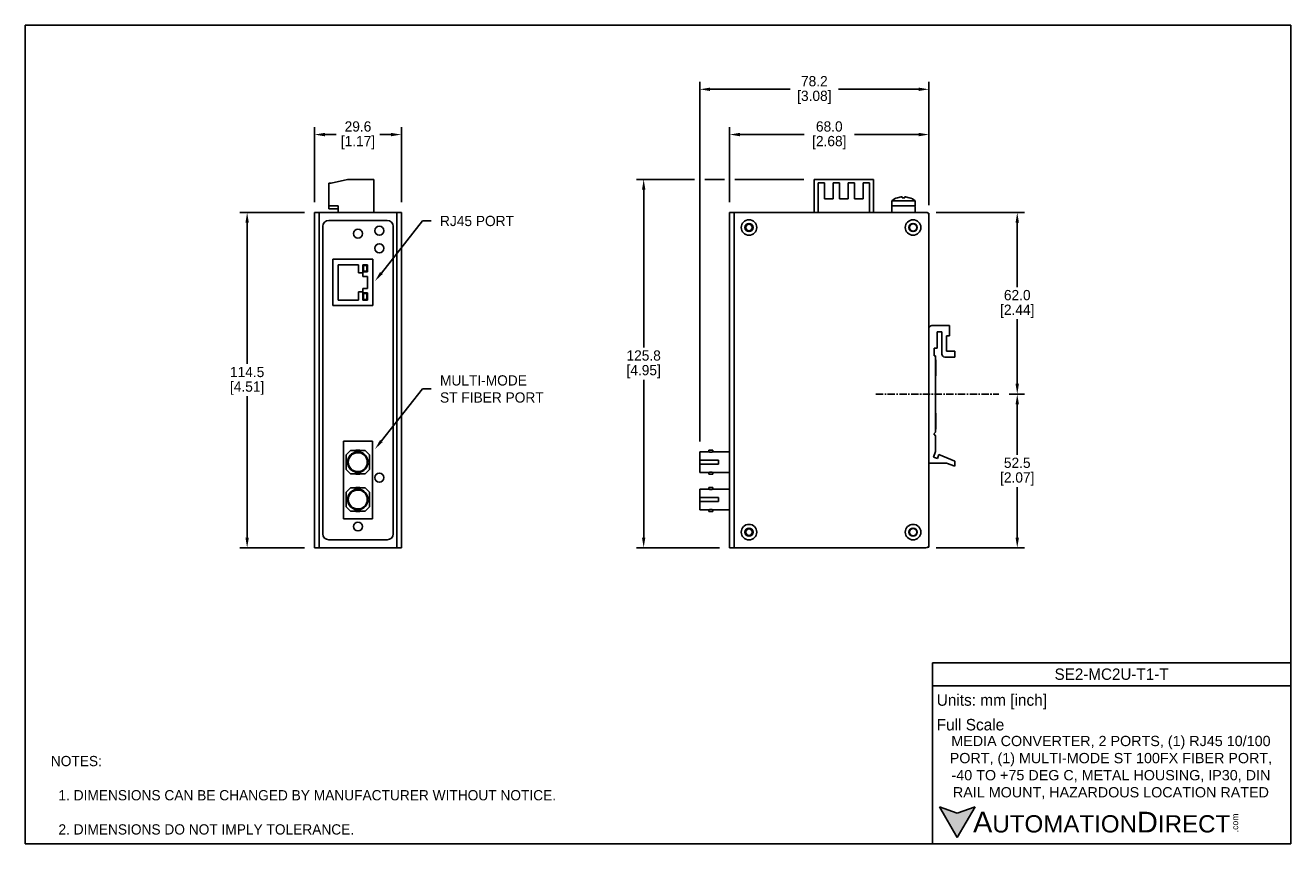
# Model space of a CAD drawing. Header units: inches. Extents: x 0 to 432, y 0 to 279.
import ezdxf
from ezdxf import colors
from ezdxf.entities.mleader import LeaderData, LeaderLine
from ezdxf.math import Vec2, Vec3

# ---------------------------------------------------------------- set-up
doc = ezdxf.new("R2010")
doc.units = ezdxf.units.IN
doc.header["$LTSCALE"] = 10
doc.header["$MEASUREMENT"] = 0
doc.linetypes.add('CENTER', pattern=[0.4, 0.25, -0.05, 0.05, -0.05])
for name, color, linetype in [('CENTER', 40, 'CENTER'), ('DIMENSIONS', 140, 'Continuous'), ('TEXT', 140, 'Continuous')]:
    doc.layers.add(name, color=color, linetype=linetype)
doc.styles.add('型式1', font='txt')
doc.dimstyles.get("Standard").update_dxf_attribs({"dimtxt": 3.5, "dimasz": 3.5, "dimexe": 2.5, "dimexo": 3.5, "dimgap": 1, "dimtad": 0, "dimtih": 1, "dimtoh": 1, "dimdec": 1, "dimzin": 0, "dimdsep": 46, "dimtxsty": 'Standard', "dimcen": 0, "dimadec": 0, "dimazin": 0, "dimtfac": 1, "dimtdec": 1, "dimtofl": 0, "dimtmove": 0, "dimatfit": 3, "dimfxl": 1, "dimtolj": 1, "dimtzin": 0, "dimarcsym": 0})

# ---------------------------------------------------------------- blocks, each defined once
blk = doc.blocks.new('*D12')
at = {"layer": 'DEFPOINTS', "color": 0, "transparency": 16777216}
for p in [(332.22, 153.51), (338.49, 153.51), (307.35, 101.02)]:
    blk.add_point(p, dxfattribs=at)
at = {"layer": 'DIMENSIONS', "color": 0, "lineweight": -2, "transparency": 16777216}
for p, q in [((335.72, 153.51), (340.99, 153.51)), ((338.49, 150.01), (338.49, 132.77)), ((338.49, 104.52), (338.49, 121.77)), ((310.85, 101.02), (340.99, 101.02))]:
    blk.add_line(p, q, dxfattribs=at)
at = {"layer": 'DIMENSIONS', "color": 0, "transparency": 16777216}
for points in [[(337.91, 150.01), (339.07, 150.01), (338.49, 153.51)], [(337.91, 104.52), (339.07, 104.52), (338.49, 101.02)]]:
    blk.add_solid(points, dxfattribs=at)
at = {"layer": 'DIMENSIONS', "color": 0, "transparency": 16777216, "char_height": 3.5, "attachment_point": 5}
for s, insert in [('\\A1;52.5', (338.49, 130.02)), ('\\A1;[2.07]', (338.49, 124.52))]:
    blk.add_mtext(s, dxfattribs=dict(at, insert=insert))
blk = doc.blocks.new('*D13')
at = {"layer": 'DEFPOINTS', "color": 0, "transparency": 16777216}
for p in [(307.35, 215.52), (338.49, 215.52), (332.22, 153.51)]:
    blk.add_point(p, dxfattribs=at)
at = {"layer": 'DIMENSIONS', "color": 0, "lineweight": -2, "transparency": 16777216}
for p, q in [((310.85, 215.52), (340.99, 215.52)), ((338.49, 212.02), (338.49, 190.02)), ((338.49, 157.01), (338.49, 179.02)), ((335.72, 153.51), (340.99, 153.51))]:
    blk.add_line(p, q, dxfattribs=at)
at = {"layer": 'DIMENSIONS', "color": 0, "transparency": 16777216}
for points in [[(337.91, 212.02), (339.07, 212.02), (338.49, 215.52)], [(337.91, 157.01), (339.07, 157.01), (338.49, 153.51)]]:
    blk.add_solid(points, dxfattribs=at)
at = {"layer": 'DIMENSIONS', "color": 0, "transparency": 16777216, "char_height": 3.5, "attachment_point": 5}
for s, insert in [('\\A1;62.0', (338.49, 187.27)), ('\\A1;[2.44]', (338.49, 181.77))]:
    blk.add_mtext(s, dxfattribs=dict(at, insert=insert))
blk = doc.blocks.new('*D14')
at = {"layer": 'DEFPOINTS', "color": 0, "transparency": 16777216}
for p in [(308.35, 242.1), (240.35, 215.52), (308.35, 214.52)]:
    blk.add_point(p, dxfattribs=at)
at = {"layer": 'DIMENSIONS', "color": 0, "lineweight": -2, "transparency": 16777216}
for p, q in [((240.35, 219.02), (240.35, 244.6)), ((243.85, 242.1), (265.77, 242.1)), ((304.85, 242.1), (282.93, 242.1)), ((308.35, 218.02), (308.35, 244.6))]:
    blk.add_line(p, q, dxfattribs=at)
at = {"layer": 'DIMENSIONS', "color": 0, "transparency": 16777216}
for points in [[(243.85, 242.68), (243.85, 241.51), (240.35, 242.1)], [(304.85, 242.68), (304.85, 241.51), (308.35, 242.1)]]:
    blk.add_solid(points, dxfattribs=at)
at = {"layer": 'DIMENSIONS', "color": 0, "transparency": 16777216, "char_height": 3.5, "attachment_point": 5}
for s, insert in [('\\A1;68.0', (274.35, 244.85)), ('\\A1;[2.68]', (274.35, 239.35))]:
    blk.add_mtext(s, dxfattribs=dict(at, insert=insert))
blk = doc.blocks.new('*D15')
at = {"layer": 'DEFPOINTS', "color": 0, "transparency": 16777216}
for p in [(128.32, 242.09), (98.72, 215.52), (128.32, 215.52)]:
    blk.add_point(p, dxfattribs=at)
at = {"layer": 'DIMENSIONS', "color": 0, "lineweight": -2, "transparency": 16777216}
for p, q in [((98.72, 219.02), (98.72, 244.59)), ((102.22, 242.09), (106.1, 242.09)), ((124.82, 242.09), (120.94, 242.09)), ((128.32, 219.02), (128.32, 244.59))]:
    blk.add_line(p, q, dxfattribs=at)
at = {"layer": 'DIMENSIONS', "color": 0, "transparency": 16777216}
for points in [[(102.22, 242.67), (102.22, 241.51), (98.72, 242.09)], [(124.82, 242.67), (124.82, 241.51), (128.32, 242.09)]]:
    blk.add_solid(points, dxfattribs=at)
at = {"layer": 'DIMENSIONS', "color": 0, "transparency": 16777216, "char_height": 3.5, "attachment_point": 5}
for s, insert in [('\\A1;29.6', (113.52, 244.84)), ('\\A1;[1.17]', (113.52, 239.34))]:
    blk.add_mtext(s, dxfattribs=dict(at, insert=insert))
blk = doc.blocks.new('*D16')
at = {"layer": 'DEFPOINTS', "color": 0, "transparency": 16777216}
for p in [(98.72, 215.52), (75.7, 101.02), (98.72, 101.02)]:
    blk.add_point(p, dxfattribs=at)
at = {"layer": 'DIMENSIONS', "color": 0, "lineweight": -2, "transparency": 16777216}
for p, q in [((95.22, 215.52), (73.2, 215.52)), ((75.7, 212.02), (75.7, 163.77)), ((75.7, 104.52), (75.7, 152.77)), ((95.22, 101.02), (73.2, 101.02))]:
    blk.add_line(p, q, dxfattribs=at)
at = {"layer": 'DIMENSIONS', "color": 0, "transparency": 16777216}
for points in [[(75.12, 212.02), (76.28, 212.02), (75.7, 215.52)], [(75.12, 104.52), (76.28, 104.52), (75.7, 101.02)]]:
    blk.add_solid(points, dxfattribs=at)
at = {"layer": 'DIMENSIONS', "color": 0, "transparency": 16777216, "char_height": 3.5, "attachment_point": 5}
for s, insert in [('\\A1;114.5', (75.7, 161.02)), ('\\A1;[4.51]', (75.7, 155.52))]:
    blk.add_mtext(s, dxfattribs=dict(at, insert=insert))
blk = doc.blocks.new('*D17')
at = {"layer": 'DEFPOINTS', "color": 0, "transparency": 16777216}
for p in [(230.15, 257.55), (308.35, 214.52), (230.15, 133.76)]:
    blk.add_point(p, dxfattribs=at)
at = {"layer": 'DIMENSIONS', "color": 0, "lineweight": -2, "transparency": 16777216}
for p, q in [((230.15, 137.26), (230.15, 260.05)), ((308.35, 218.02), (308.35, 260.05)), ((233.65, 257.55), (260.96, 257.55)), ((304.85, 257.55), (277.54, 257.55))]:
    blk.add_line(p, q, dxfattribs=at)
at = {"layer": 'DIMENSIONS', "color": 0, "transparency": 16777216}
for points in [[(233.65, 258.13), (233.65, 256.97), (230.15, 257.55)], [(304.85, 258.13), (304.85, 256.97), (308.35, 257.55)]]:
    blk.add_solid(points, dxfattribs=at)
at = {"layer": 'DIMENSIONS', "color": 0, "transparency": 16777216, "char_height": 3.5, "attachment_point": 5}
for s, insert in [('\\A1;78.2', (269.25, 260.3)), ('\\A1;[3.08]', (269.25, 254.8))]:
    blk.add_mtext(s, dxfattribs=dict(at, insert=insert))
blk = doc.blocks.new('*D18')
at = {"layer": 'DEFPOINTS', "color": 0, "transparency": 16777216}
for p in [(269.15, 226.77), (211.01, 101.02), (240.35, 101.02)]:
    blk.add_point(p, dxfattribs=at)
at = {"layer": 'DIMENSIONS', "color": 0, "lineweight": -2, "transparency": 16777216}
for p, q in [((228.4, 226.77), (208.51, 226.77)), ((238.6, 226.77), (231.9, 226.77)), ((265.65, 226.77), (242.1, 226.77)), ((211.01, 223.27), (211.01, 169.4)), ((211.01, 104.52), (211.01, 158.4)), ((236.85, 101.02), (208.51, 101.02))]:
    blk.add_line(p, q, dxfattribs=at)
at = {"layer": 'DIMENSIONS', "color": 0, "transparency": 16777216}
for points in [[(210.43, 223.27), (211.59, 223.27), (211.01, 226.77)], [(210.43, 104.52), (211.59, 104.52), (211.01, 101.02)]]:
    blk.add_solid(points, dxfattribs=at)
at = {"layer": 'DIMENSIONS', "color": 0, "transparency": 16777216, "char_height": 3.5, "attachment_point": 5}
for s, insert in [('\\A1;125.8', (211.01, 166.65)), ('\\A1;[4.95]', (211.01, 161.15))]:
    blk.add_mtext(s, dxfattribs=dict(at, insert=insert))

msp = doc.modelspace()

# ---------------------------------------------------------------- hatches: boundary and pattern name
at = {"layer": 'TEXT'}
msp.add_hatch(color=256, dxfattribs=at).paths.add_polyline_path([(318.04, 2.09), (324.11, 12.59), (318.04, 10.39), (311.98, 12.59)])

# ---------------------------------------------------------------- linework, layer by layer
for p, q in [((103.62, 225.5), (103.62, 217.8)), ((104.42, 225.5), (103.62, 225.5)), ((109.92, 226.77), (104.42, 225.5)), ((118.92, 226.77), (109.92, 226.77)), ((118.92, 215.52), (118.92, 226.77)), ((269.15, 215.52), (269.15, 226.77)), ((269.15, 226.77), (289.45, 226.77)), ((272.72, 225.59), (270.55, 225.59)), ((270.55, 225.59), (270.55, 215.52)), ((272.72, 220.12), (272.72, 225.59)), ((277.83, 225.59), (275.66, 225.59)), ((275.66, 225.59), (275.66, 220.12)), ((277.83, 220.12), (277.83, 225.59)), ((282.94, 225.59), (280.77, 225.59)), ((280.77, 225.59), (280.77, 220.12)), ((282.94, 220.12), (282.94, 225.59)), ((288.05, 225.59), (285.88, 225.59)), ((285.88, 225.59), (285.88, 220.12)), ((288.05, 215.52), (288.05, 225.59)), ((289.45, 226.77), (289.45, 215.52)), ((298.91, 220.82), (297.64, 220.54)), ((299.21, 220.54), (299.21, 220.82)), ((300.09, 220.54), (299.21, 220.54)), ((300.09, 220.82), (300.09, 220.54)), ((301.66, 220.54), (300.39, 220.82)), ((103.62, 217.8), (106.72, 217.8)), ((103.62, 216.75), (103.62, 217.8)), ((103.62, 216.75), (106.72, 216.75)), ((106.72, 217.8), (106.72, 215.52)), ((275.66, 220.12), (272.72, 220.12)), ((280.77, 220.12), (277.83, 220.12)), ((285.88, 220.12), (282.94, 220.12)), ((295.65, 219.5), (295.65, 217.77)), ((299.65, 219.5), (295.65, 219.5)), ((299.65, 217.77), (295.65, 217.77)), ((295.65, 217.47), (295.65, 215.57)), ((303.65, 219.5), (299.65, 219.5)), ((303.65, 217.77), (299.65, 217.77)), ((303.65, 217.77), (303.65, 219.5)), ((303.65, 215.57), (303.65, 217.47)), ((98.72, 215.52), (98.72, 101.02)), ((100.22, 215.52), (98.72, 215.52)), ((100.22, 215.52), (126.82, 215.52)), ((100.22, 215.52), (100.22, 101.02)), ((103.52, 212.77), (123.52, 212.77)), ((128.32, 215.52), (126.82, 215.52)), ((126.82, 215.52), (126.82, 101.02)), ((128.32, 215.52), (128.32, 101.02)), ((240.35, 215.52), (240.35, 101.02)), ((241.85, 215.52), (240.35, 215.52)), ((241.85, 215.52), (241.85, 101.02)), ((241.85, 215.52), (307.35, 215.52)), ((295.65, 215.57), (295.65, 215.52)), ((303.64, 215.52), (303.65, 215.57)), ((308.01, 215.27), (308.35, 215.27)), ((308.35, 215.27), (308.25, 214.94)), ((308.35, 214.52), (308.35, 215.27)), ((308.35, 214.52), (308.35, 102.02)), ((101.52, 105.77), (101.52, 210.77)), ((125.52, 210.77), (125.52, 105.77)), ((104.94, 199.51), (118.58, 199.51)), ((104.94, 183.77), (104.94, 199.51)), ((118.58, 199.52), (105.12, 199.52)), ((105.12, 199.52), (105.12, 199.51)), ((118.58, 199.51), (118.58, 199.52)), ((118.58, 199.51), (118.58, 183.77)), ((113.67, 197.67), (106.81, 197.67)), ((106.81, 197.67), (106.81, 185.61)), ((113.67, 194.84), (113.67, 197.67)), ((115.19, 194.84), (113.67, 194.84)), ((116.72, 197.67), (115.19, 197.67)), ((115.19, 197.67), (115.19, 195.26)), ((115.19, 195.26), (116.72, 195.26)), ((115.19, 193.68), (115.19, 194.84)), ((115.22, 197.65), (116.69, 197.65)), ((115.22, 197.65), (115.42, 197.44)), ((115.22, 195.28), (115.22, 197.65)), ((115.42, 195.49), (115.22, 195.28)), ((116.69, 195.28), (115.22, 195.28)), ((116.49, 197.44), (115.42, 197.44)), ((115.42, 197.44), (115.42, 195.49)), ((115.42, 195.49), (116.49, 195.49)), ((116.69, 197.65), (116.49, 197.44)), ((116.49, 195.49), (116.49, 197.44)), ((116.49, 195.49), (116.69, 195.28)), ((116.69, 197.65), (116.69, 195.28)), ((116.72, 195.26), (116.72, 197.67)), ((116.72, 193.68), (115.19, 193.68)), ((116.72, 189.6), (116.72, 193.68)), ((113.67, 185.61), (113.67, 188.44)), ((113.67, 188.44), (115.19, 188.44)), ((115.19, 188.44), (115.19, 189.6)), ((115.19, 189.6), (116.72, 189.6)), ((116.72, 188.02), (115.19, 188.02)), ((115.19, 188.02), (115.19, 185.61)), ((115.22, 188), (116.69, 188)), ((115.22, 188), (115.42, 187.79)), ((115.22, 185.63), (115.22, 188)), ((115.42, 185.84), (115.22, 185.63)), ((116.49, 187.79), (115.42, 187.79)), ((115.42, 187.79), (115.42, 185.84)), ((115.42, 185.84), (116.49, 185.84)), ((116.69, 188), (116.49, 187.79)), ((116.49, 185.84), (116.49, 187.79)), ((116.49, 185.84), (116.69, 185.63)), ((116.69, 188), (116.69, 185.63)), ((116.72, 185.61), (116.72, 188.02)), ((118.58, 183.77), (104.94, 183.77)), ((106.81, 185.61), (113.67, 185.61)), ((115.19, 185.61), (116.72, 185.61)), ((116.69, 185.63), (115.22, 185.63)), ((309.35, 176.92), (315.35, 176.92)), ((312.76, 174.72), (311.15, 174.72)), ((311.15, 174.72), (311.15, 169.22)), ((312.76, 167.12), (312.76, 174.72)), ((315.35, 173.42), (314.35, 173.42)), ((314.35, 173.42), (314.35, 168.12)), ((315.35, 176.92), (315.35, 173.42)), ((311.15, 169.22), (310.15, 169.22)), ((310.15, 169.22), (310.15, 166.52)), ((310.15, 166.52), (310.65, 166.52)), ((310.65, 166.52), (310.65, 140.5)), ((310.7, 165.18), (310.65, 165.18)), ((310.7, 165.18), (310.7, 160.62)), ((317.15, 166.12), (313.76, 166.12)), ((314.35, 168.12), (317.15, 168.12)), ((317.15, 168.12), (317.15, 166.12)), ((310.7, 160.62), (310.7, 159.68)), ((310.65, 159.68), (310.7, 159.68)), ((310.7, 147.02), (310.65, 147.02)), ((310.7, 147.02), (310.7, 141.52)), ((310.65, 140.5), (310.05, 139.9)), ((310.05, 139.9), (310.65, 139.3)), ((310.65, 141.52), (310.7, 141.52)), ((310.65, 139.3), (310.65, 133.9)), ((108.62, 137.42), (108.62, 110.92)), ((118.42, 137.42), (108.62, 137.42)), ((110.95, 134.26), (109.45, 132.76)), ((112.8, 134.26), (110.95, 134.26)), ((112.8, 134.36), (112.8, 133.7)), ((113.45, 134.36), (112.8, 134.36)), ((114.1, 134.36), (113.45, 134.36)), ((114.1, 133.7), (114.1, 134.36)), ((115.95, 134.26), (114.1, 134.26)), ((117.45, 132.76), (115.95, 134.26)), ((118.42, 137.42), (118.42, 110.92)), ((233.3, 134.36), (233.3, 133.76)), ((234.6, 134.36), (233.3, 134.36)), ((234.6, 133.76), (234.6, 134.36)), ((310.65, 133.9), (309.96, 131.99)), ((109.45, 132.76), (109.45, 127.76)), ((116.63, 130.91), (116.89, 130.91)), ((116.89, 129.61), (116.63, 129.61)), ((117.45, 127.76), (117.45, 132.76)), ((233.3, 133.76), (230.15, 133.76)), ((230.15, 133.76), (230.15, 130.91)), ((230.15, 130.91), (236.55, 130.91)), ((230.15, 129.61), (230.15, 130.91)), ((236.55, 129.61), (230.15, 129.61)), ((230.15, 129.61), (230.15, 126.76)), ((240.35, 133.76), (234.59, 133.76)), ((236.55, 130.91), (236.55, 129.61)), ((314.35, 129.92), (308.35, 129.92)), ((309.96, 131.99), (311.27, 131.51)), ((311.27, 131.51), (311.76, 132.86)), ((311.76, 132.86), (317.15, 130.62)), ((317.15, 128.92), (314.35, 129.92)), ((317.15, 130.62), (317.15, 128.92)), ((109.45, 127.76), (110.95, 126.26)), ((110.95, 126.26), (112.8, 126.26)), ((112.8, 126.82), (112.8, 126.16)), ((112.8, 126.16), (113.45, 126.16)), ((113.45, 126.16), (114.1, 126.16)), ((114.1, 126.16), (114.1, 126.82)), ((114.1, 126.26), (115.95, 126.26)), ((115.95, 126.26), (117.45, 127.76)), ((230.15, 126.76), (233.3, 126.76)), ((233.3, 126.76), (233.3, 126.16)), ((233.3, 126.16), (234.6, 126.16)), ((234.59, 126.76), (240.35, 126.76)), ((234.6, 126.16), (234.6, 126.76)), ((110.95, 121.51), (109.45, 120.01)), ((112.8, 121.51), (110.95, 121.51)), ((112.8, 121.66), (112.8, 120.95)), ((113.45, 121.66), (112.8, 121.66)), ((114.1, 121.66), (113.45, 121.66)), ((114.1, 120.95), (114.1, 121.66)), ((115.95, 121.51), (114.1, 121.51)), ((117.45, 120.01), (115.95, 121.51)), ((233.3, 121.01), (230.15, 121.01)), ((230.15, 121.01), (230.15, 118.16)), ((233.3, 121.66), (233.3, 121.01)), ((234.6, 121.66), (233.3, 121.66)), ((240.35, 121.01), (234.59, 121.01)), ((234.6, 121.01), (234.6, 121.66)), ((109.45, 120.01), (109.45, 115.01)), ((116.63, 118.16), (116.89, 118.16)), ((116.89, 116.86), (116.63, 116.86)), ((117.45, 115.01), (117.45, 120.01)), ((230.15, 118.16), (236.55, 118.16)), ((230.15, 116.86), (230.15, 118.16)), ((236.55, 116.86), (230.15, 116.86)), ((230.15, 116.86), (230.15, 114.01)), ((236.55, 118.16), (236.55, 116.86)), ((109.45, 115.01), (110.95, 113.51)), ((110.95, 113.51), (112.8, 113.51)), ((112.8, 114.07), (112.8, 113.46)), ((112.8, 113.46), (113.45, 113.46)), ((113.45, 113.46), (114.1, 113.46)), ((114.1, 113.46), (114.1, 114.07)), ((114.1, 113.51), (115.95, 113.51)), ((115.95, 113.51), (117.45, 115.01)), ((230.15, 114.01), (233.3, 114.01)), ((233.3, 114.01), (233.3, 113.46)), ((233.3, 113.46), (234.6, 113.46)), ((234.59, 114.01), (240.35, 114.01)), ((234.6, 113.46), (234.6, 114.01)), ((108.62, 110.92), (118.42, 110.92)), ((123.52, 103.77), (103.52, 103.77)), ((100.22, 101.02), (98.72, 101.02)), ((100.22, 101.02), (126.82, 101.02)), ((128.32, 101.02), (126.82, 101.02)), ((241.85, 101.02), (240.35, 101.02)), ((241.85, 101.02), (307.35, 101.02)), ((308.01, 101.27), (308.35, 101.27)), ((308.35, 101.27), (308.25, 101.61)), ((308.35, 101.27), (308.35, 102.02))]:
    msp.add_line(p, q)
for centre, radius in [((246.95, 210.37), 2.65), ((246.95, 210.37), 1.4), ((302.95, 210.37), 2.65), ((302.95, 210.37), 1.4), ((302.95, 210.37), 1.25), ((113.52, 208.27), 1.5), ((120.82, 209.27), 1.55), ((246.95, 210.37), 1.1), ((120.82, 203.27), 1.55), ((120.82, 124.97), 1.55), ((113.52, 108.27), 1.5), ((246.95, 106.37), 2.65), ((302.95, 106.37), 2.65), ((246.95, 106.37), 1.4), ((246.95, 106.37), 1.1), ((302.95, 106.37), 1.4), ((302.95, 106.37), 1.25)]:
    msp.add_circle(centre, radius)
for centre, radius, start, end in [((299.65, 214.37), 6.5, 108.0559, 127.9799), ((299.65, 214.37), 6.5, 52.0201, 71.9448), ((295.95, 217.47), 0.3, 90, 180), ((303.35, 217.47), 0.3, 0, 90), ((103.52, 210.77), 2, 90, 180), ((123.52, 210.77), 2, 0, 90), ((307.35, 214.52), 1, 0, 90), ((309.35, 175.92), 1, 90, 180), ((313.76, 167.12), 1, 180, 270), ((113.45, 130.26), 3.5, 10.7028, 349.2972), ((113.45, 130.26), 3.25, 11.537, 348.463), ((113.45, 130.26), 3.25, 348.463, 11.537), ((113.45, 130.26), 3.5, 349.2972, 10.7028), ((233.95, 137.23), 3.53, 259.3844, 280.4781), ((113.45, 117.51), 3.5, 10.7028, 349.2972), ((233.95, 124.48), 3.53, 259.3844, 280.4781), ((113.45, 117.51), 3.25, 11.537, 348.463), ((113.45, 117.51), 3.25, 348.463, 11.537), ((113.45, 117.51), 3.5, 349.2972, 10.7028), ((103.52, 105.77), 2, 180, 270), ((123.52, 105.77), 2, 270, 0), ((307.35, 102.02), 1, 270, 0)]:
    msp.add_arc(centre, radius, start, end)
for points, knots in [([(299.21, 220.82), (299.21, 220.82), (299.2, 220.83), (299.15, 220.83), (299.07, 220.83), (298.99, 220.82), (298.93, 220.82), (298.91, 220.82)], [0, 0, 0, 0, 0.213614, 0.427296, 0.639458, 0.850959, 1, 1, 1, 1]), ([(300.39, 220.82), (300.36, 220.82), (300.29, 220.83), (300.2, 220.83), (300.13, 220.83), (300.09, 220.82), (300.09, 220.82), (300.09, 220.82)], [0, 0, 0, 0, 0.213614, 0.427296, 0.639458, 0.850959, 1, 1, 1, 1]), ([(295.95, 217.77), (295.96, 217.77), (295.99, 217.77), (296.19, 217.77), (296.53, 217.77), (297.01, 217.77), (297.5, 217.77), (297.94, 217.77), (298.38, 217.77), (298.94, 217.77), (299.64, 217.77), (300.34, 217.77), (301.03, 217.77), (301.68, 217.77), (302.27, 217.77), (302.68, 217.77), (302.93, 217.77), (303.13, 217.77), (303.31, 217.77), (303.34, 217.77), (303.35, 217.77)], [0, 0, 0, 0, 0.0599915, 0.1200056, 0.184302, 0.2499584, 0.3156149, 0.3477815, 0.3799936, 0.4399737, 0.4999996, 0.5599797, 0.6200056, 0.684302, 0.7499584, 0.8156149, 0.8477815, 0.8799936, 0.9399855, 1, 1, 1, 1]), ([(233.3, 126.76), (233.31, 126.76), (233.32, 126.76), (233.43, 126.78), (233.59, 126.8), (233.8, 126.82), (234.02, 126.82), (234.23, 126.81), (234.41, 126.79), (234.54, 126.77), (234.6, 126.76), (234.59, 126.76), (234.59, 126.76)], [0, 0, 0, 0, 0.106125, 0.212208, 0.319405, 0.427417, 0.534192, 0.639601, 0.745646, 0.853323, 0.961114, 1, 1, 1, 1]), ([(233.3, 114.01), (233.31, 114.01), (233.32, 114.01), (233.43, 114.03), (233.59, 114.05), (233.8, 114.07), (234.02, 114.07), (234.23, 114.06), (234.41, 114.04), (234.54, 114.02), (234.6, 114.01), (234.59, 114.01), (234.59, 114.01)], [0, 0, 0, 0, 0.1061255, 0.2122083, 0.3194052, 0.4274172, 0.5341922, 0.6396012, 0.7456455, 0.8533234, 0.9611136, 1, 1, 1, 1])]:
    msp.add_open_spline(points, degree=3, knots=knots)
at = {"layer": 'CENTER'}
msp.add_line((290.27, 153.51), (332.22, 153.51), dxfattribs=at)
at = {"layer": 'DEFPOINTS'}
msp.add_lwpolyline([(431.8, 0), (0, 0), (0, 279.4), (431.8, 279.4)], close=True, dxfattribs=at)
at = {"layer": 'TEXT'}
for p, q in [((309.54, 61.78), (431.8, 61.78)), ((309.54, 0), (309.54, 61.78)), ((431.8, 61.78), (431.8, 0)), ((309.54, 53.92), (431.8, 53.92)), ((318.04, 2.09), (311.98, 12.59)), ((311.98, 12.59), (318.04, 10.39)), ((318.04, 2.09), (324.11, 12.59)), ((324.11, 12.59), (318.04, 10.39)), ((431.8, 0), (309.54, 0))]:
    msp.add_line(p, q, dxfattribs=at)

# ---------------------------------------------------------------- texts
at = {"layer": 'DIMENSIONS', "char_height": 3.5}
for insert, attachment_point in [((98.61, 112.42), 6), ((130.2, 112.22), 4)]:
    msp.add_mtext('\\A1;', dxfattribs=dict(at, insert=insert, attachment_point=attachment_point))
at = {"layer": 'TEXT', "style": '型式1'}
for s, insert, char_height, width, attachment_point in [('{\\fAR MingtiM BIG-5|b0|i0|c136|p49;\\H1.1078x;SE2-MC2U-T1-T}', (370.67, 57.85), 3.5, 122.2564, 5), ('{\\fArial|b0|i0|c0|p34;     \\H1.2x;A\\H0.8333x;UTOMATION\\H1.2x;D\\H0.8333x;IRECT}', (311.98, 7.33), 5.8906, 99.9641, 4)]:
    msp.add_mtext(s, dxfattribs=dict(at, insert=insert, char_height=char_height, width=width, attachment_point=attachment_point))
at = {"layer": 'TEXT'}
for s, insert, char_height, width, attachment_point in [(' Units: mm [inch]', (309.54, 48.46), 3.9271, 141.0618, 4), (' Full Scale', (309.54, 40.61), 3.9271, 140.6787, 4), ('{\\fArial|b0|i0|c0|p34;MEDIA CONVERTER, 2 PORTS, (1) RJ45 10/100 PORT, (1) MULTI-MODE ST 100FX FIBER PORT, -40 TO +75 DEG C, METAL HOUSING, IP30, DIN RAIL MOUNT, HAZARDOUS LOCATION RATED}', (370.46, 25.99), 3.5, 112.3934, 5)]:
    msp.add_mtext(s, dxfattribs=dict(at, insert=insert, char_height=char_height, width=width, attachment_point=attachment_point))
at = {"layer": 'TEXT', "insert": (8.71, 29.97), "char_height": 3.5, "attachment_point": 1}
msp.add_mtext_dynamic_manual_height_columns('NOTES:\\P\\P  1. DIMENSIONS CAN BE CHANGED BY MANUFACTURER WITHOUT NOTICE.\\P  \\P  2. DIMENSIONS DO NOT IMPLY TOLERANCE.', width=279.7696, gutter_width=17.5, heights=[0], dxfattribs=at)
at = {"layer": 'TEXT', "insert": (411.76, 3.89), "char_height": 2.1206, "width": 6.2841, "attachment_point": 1, "rotation": 90, "style": '型式1'}
msp.add_mtext('{\\fArial|b0|i0|c0|p34;.com}', dxfattribs=at)

# ---------------------------------------------------------------- dimensions: what is measured, and where the dimension line sits
at = {"layer": 'DIMENSIONS'}
for base, p1, p2, picture, middle in [((230.15, 257.55), (308.35, 214.52), (230.15, 133.76), '*D17', (269.25, 257.55)), ((128.32, 242.09), (98.72, 215.52), (128.32, 215.52), '*D15', (113.52, 242.09)), ((308.35, 242.1), (240.35, 215.52), (308.35, 214.52), '*D14', (274.35, 242.1))]:
    dim = msp.add_linear_dim(base=base, p1=p1, p2=p2, dimstyle='Standard', override={"dimpost": '\\X'}, dxfattribs=at)
    dim.commit()
    dim.dimension.update_dxf_attribs({"geometry": picture, "text_midpoint": middle})
for base, p1, p2, picture, middle in [((211.01041807, 101.02241363), (269.14880667, 226.77241363), (240.34880667, 101.02241363), '*D18', (211.01041807, 163.89741363)), ((75.7, 101.02), (98.72, 215.52), (98.72, 101.02), '*D16', (75.7, 158.27)), ((338.49, 215.52), (332.22, 153.51), (307.35, 215.52), '*D13', (338.49, 184.52)), ((338.49, 153.51), (307.35, 101.02), (332.22, 153.51), '*D12', (338.49, 127.27))]:
    dim = msp.add_linear_dim(base=base, p1=p1, p2=p2, angle=90, dimstyle='Standard', override={"dimpost": '\\X'}, dxfattribs=at)
    dim.commit()
    dim.dimension.update_dxf_attribs({"geometry": picture, "text_midpoint": middle})

# ---------------------------------------------------------------- leaders
ml = msp.add_multileader_mtext('Standard', dxfattribs=at)
ml.set_content('RJ45 PORT', color=256)
ml.set_leader_properties()
ml.build(insert=Vec2(0, 0))
ml.multileader.update_dxf_attribs({"text_left_attachment_type": 2, "text_right_attachment_type": 2, "dogleg_length": 3, "arrow_head_size": 3.5})
ctx = ml.context
ctx.base_point, ctx.char_height, ctx.arrow_head_size, ctx.landing_gap_size, ctx.plane_origin = Vec3(138.52, 212.6), 3.5, 3.5, 3, Vec3(119.34, 192.08)
ctx.left_attachment, ctx.right_attachment = 2, 2
notes = []
notes.append((ctx, [(0, (1, 1, 0), (135.52, 212.6), (1, 0), 3, [(0, [(119.34, 192.08)], 0, [])])]))
ctx.mtext.insert, ctx.mtext.flow_direction = Vec3(141.52, 214.35), 5
ml = msp.add_multileader_mtext('Standard', dxfattribs=at)
ml.set_content('MULTI-MODE\\PST FIBER PORT', color=256)
ml.set_leader_properties()
ml.build(insert=Vec2(0, 0))
ml.multileader.update_dxf_attribs({"text_left_attachment_type": 2, "text_right_attachment_type": 2, "dogleg_length": 3, "arrow_head_size": 3.5})
ctx = ml.context
ctx.base_point, ctx.char_height, ctx.arrow_head_size, ctx.landing_gap_size, ctx.plane_origin = Vec3(138.52, 155.25), 3.5, 3.5, 3, Vec3(119.34, 134.74)
ctx.left_attachment, ctx.right_attachment = 2, 2
notes.append((ctx, [(0, (1, 1, 0), (135.52, 155.25), (1, 0), 3, [(0, [(119.34, 134.74)], 0, [])])]))
ctx.mtext.insert, ctx.mtext.flow_direction = Vec3(141.52, 159.92), 5
for ctx, leaders in notes:
    for number, flags, end, landing, length, lines in leaders:
        leader = LeaderData()
        leader.index, (leader.has_last_leader_line, leader.has_dogleg_vector, leader.attachment_direction) = number, flags
        leader.last_leader_point, leader.dogleg_vector, leader.dogleg_length = Vec3(end), Vec3(landing), length
        for number, points, colour, breaks in lines:
            line = LeaderLine()
            line.index, line.vertices, line.color, line.breaks = number, Vec3.list(points), colors.encode_raw_color(colour), breaks
            leader.lines.append(line)
        ctx.leaders.append(leader)

doc.saveas('drawing.dxf')
